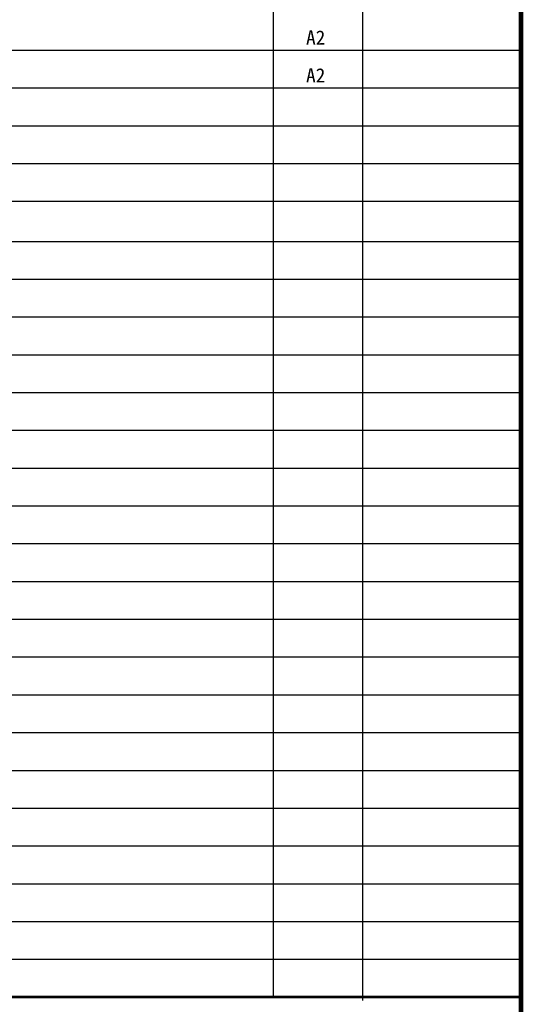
# Model space of a CAD drawing. Extents: x -345179 to -55199, y 109828 to 309166.
# Tile 3 of 30: x -319512 to -308840, y 277223 to 298080. Entities that reach past the tile are written whole.
import ezdxf
from ezdxf.enums import TextEntityAlignment as Align

# ---------------------------------------------------------------- set-up
doc = ezdxf.new("R2010")
doc.units = 0
doc.header["$LTSCALE"] = 1000
doc.header["$MEASUREMENT"] = 0
doc.layers.get('0').update_dxf_attribs({"color": 252})
doc.layers.add('TEL_TEXT', color=7, linetype='Continuous')
doc.layers.add('图框', color=103, linetype='Continuous')
doc.styles.add('图框', font='txt', dxfattribs={"width": 0.8})
doc.styles.add('宋体', font='txt', dxfattribs={"width": 0.7})

# ---------------------------------------------------------------- blocks, each defined once
blk = doc.blocks.new('ZJQY-A3目录')
at = {"layer": '图框'}
for p, q in [((18612, 21519), (18612, -1055)), ((-1343, 21380), (18602, 21380)), ((-1343, 20580), (18602, 20580)), ((-1343, 19779), (18602, 19779)), ((-1343, 18979), (18602, 18979)), ((-1343, 18179), (18602, 18179)), ((-1343, 17328), (18602, 17328)), ((-1343, 16528), (18602, 16528)), ((-1343, 15727), (18602, 15727)), ((-1343, 14927), (18602, 14927)), ((-1343, 14126), (18602, 14126)), ((-1343, 13326), (18602, 13326)), ((-1343, 12526), (18602, 12526)), ((-1343, 11725), (18602, 11725)), ((-1343, 10925), (18602, 10925)), ((-1343, 10124), (18602, 10124)), ((-1343, 9324), (18602, 9324)), ((-1343, 8524), (18602, 8524)), ((-1343, 7723), (18602, 7723)), ((-1343, 6923), (18602, 6923)), ((-1343, 6122), (18602, 6122)), ((-1343, 5322), (18602, 5322)), ((-1343, 4522), (18602, 4522)), ((-1343, 3721), (18602, 3721)), ((-1343, 2921), (18602, 2921)), ((-1343, 2120), (18602, 2120)), ((-1343, 1320), (18602, 1320))]:
    blk.add_line(p, q, dxfattribs=at)
at = {"layer": '图框', "const_width": 100}
blk.add_lwpolyline([(-1397, -1055), (18612, -1055), (18612, 24964), (-1397, 24964)], close=True, dxfattribs=at)
at = {"layer": '图框'}
for points in [[(13362, 24964), (13362, 1308)], [(15254, 24964), (15254, 1248)]]:
    blk.add_lwpolyline(points, dxfattribs=at)
at = {"layer": '图框', "const_width": 60}
blk.add_lwpolyline([(-1343, 1320), (18602, 1320)], dxfattribs=at)
at = {"layer": '图框', "style": '图框', "width": 0.8}
for tag, p in [('项目负责', (-7224, 25212)), ('专业负责', (-7224, 24412)), ('设计', (-7224, 23612))]:
    blk.add_attdef(tag, text='', height=250, dxfattribs=at).set_placement(p, align=Align.MIDDLE)
for tag, p, height in [('合作单位_001', (24173, 11697), 260), ('建设单位_001', (24173, 10028), 260), ('工程名称_001', (24177, 8377), 260), ('图名_001', (25179, 615), 250)]:
    blk.add_attdef(tag, p, '', height=height, dxfattribs=at)
blk.add_attdef('子项名称', text='', height=260, dxfattribs=at).set_placement((26199, 7617), align=Align.MIDDLE_CENTER)
at = {"layer": '图框', "style": '图框'}
for tag, p in [('审定', (24939, 6174)), ('审核', (24939, 5474)), ('项目负责', (24939, 4773)), ('专业负责', (24939, 4072)), ('校对', (24939, 3372)), ('设计', (24939, 2671)), ('制图', (24939, 1970)), ('图号', (23998, -543)), ('版本号', (27595, -530)), ('日期', (24015, -1194)), ('工程编号', (27719, -1209))]:
    blk.add_attdef(tag, text='', height=250, dxfattribs=at).set_placement(p, align=Align.MIDDLE_CENTER)

msp = doc.modelspace()

# ---------------------------------------------------------------- block references
msp.add_blockref('ZJQY-A3目录', (-327503, 276056))

# ---------------------------------------------------------------- texts
at = {"layer": 'TEL_TEXT', "style": '宋体'}
for p in [(-313444, 297552, 0), (-313444, 296751, 0)]:
    msp.add_text('A2', height=300, dxfattribs=at).set_placement(p)

doc.saveas('drawing.dxf')
